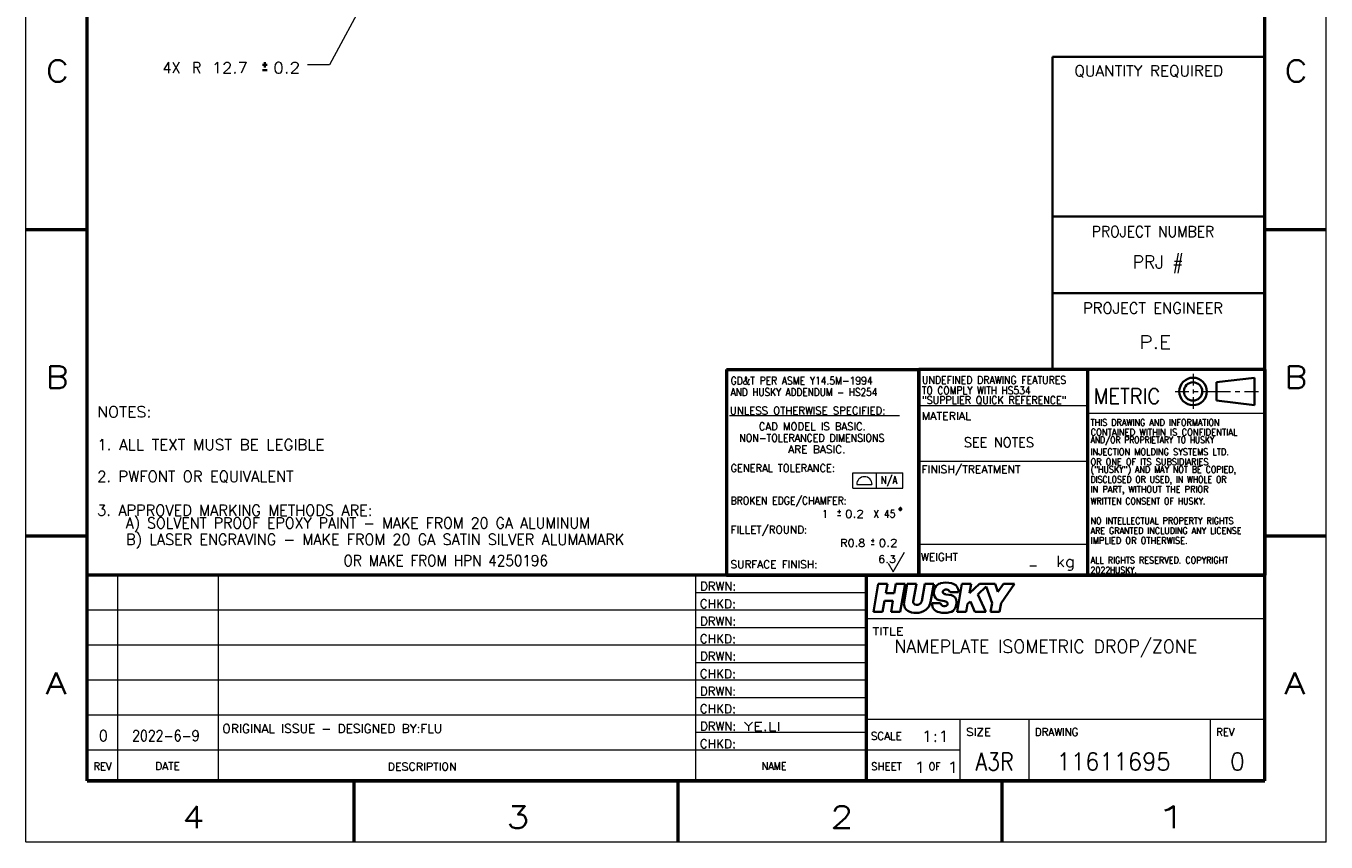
# Model space of a CAD drawing. Header units: millimetres. Extents: x 0 to 297, y 0 to 420.
# Tile 1 of 21: x 0 to 297, y 0 to 187. Entities that reach past the tile are written whole.
import ezdxf

# ---------------------------------------------------------------- set-up
doc = ezdxf.new("R2010")
doc.units = ezdxf.units.MM
doc.layers.add('1', color=7, linetype='Continuous')
doc.styles.add('blockfont', font='simplex.shx')
doc.styles.add('pwfont', font='simplex.shx')

msp = doc.modelspace()

# ---------------------------------------------------------------- linework, layer by layer
at = {"layer": '1', "color": 7, "linetype": 'Continuous', "lineweight": 13}
for p, q in [((0, 0), (0, 420)), ((297, 0), (297, 420)), ((297, 0), (0, 0))]:
    msp.add_line(p, q, dxfattribs=at)
at = {"layer": '1', "color": 7, "linetype": 'Continuous', "lineweight": 50}
for p, q in [((14, 14), (14, 406)), ((283, 14), (283, 406)), ((0, 140), (14, 140)), ((283, 140), (297, 140)), ((160, 108), (160, 61)), ((160, 108), (204, 108)), ((204, 61), (204, 108)), ((242.5, 108), (204, 108)), ((204, 108), (204, 61)), ((283, 108), (242.5, 108)), ((242.5, 108), (242.5, 61)), ((242.5, 108), (242.5, 61)), ((283, 108), (283, 61)), ((0, 70), (14, 70)), ((283, 70), (297, 70)), ((192, 61), (14, 61)), ((14, 14), (14, 61)), ((160, 61), (204, 61)), ((283, 61), (192, 61)), ((192, 14), (192, 61)), ((192, 14), (192, 61)), ((204, 61), (242.5, 61)), ((242.5, 61), (283, 61)), ((283, 14), (283, 61)), ((283, 14), (14, 14)), ((14, 14), (192, 14)), ((75, 0), (75, 14)), ((149, 0), (149, 14)), ((192, 14), (283, 14)), ((223, 0), (223, 14))]:
    msp.add_line(p, q, dxfattribs=at)
at = {"layer": '1', "color": 113, "linetype": 'Continuous', "lineweight": 13}
for p, q in [((77.7, 193.28), (69.31, 177.7)), ((69.31, 177.7), (64.31, 177.7)), ((266.63, 107), (266.63, 104.33)), ((262.52, 103), (265.69, 103)), ((266.63, 103.44), (266.63, 102.56)), ((266.63, 101.67), (266.63, 99)), ((266.75, 103), (267.81, 103)), ((268.86, 103), (275.21, 103)), ((276.26, 103), (277.32, 103)), ((278.38, 103), (281.55, 103)), ((242.5, 99.75), (204, 99.75)), ((160.7, 97.53), (199.55, 97.53)), ((283, 98), (242.5, 98)), ((242.5, 87), (204, 87)), ((198.11, 61.78), (200.71, 66.28)), ((242.5, 68), (204, 68)), ((196.98, 63.75), (198.11, 61.78)), ((21, 14), (21, 61)), ((44, 14), (44, 61)), ((153, 14), (153, 61)), ((192, 57), (153, 57)), ((192, 53), (14, 53)), ((283, 51), (192, 51)), ((192, 49), (153, 49)), ((192, 45), (14, 45)), ((192, 41), (153, 41)), ((192, 37), (14, 37)), ((192, 33), (153, 33)), ((192, 29), (14, 29)), ((283, 28), (192, 28)), ((213.37, 27.82), (213.37, 14)), ((229.08, 28), (229.08, 14)), ((270.51, 28), (270.51, 14)), ((192, 25), (153, 25)), ((192, 21), (14, 21)), ((213.37, 21), (192, 21))]:
    msp.add_line(p, q, dxfattribs=at)
at = {"layer": '1', "color": 113, "linetype": 'Continuous', "lineweight": 35}
for p, q in [((54.56, 178.32), (54.56, 177.07)), ((55.06, 177.7), (54.06, 177.7)), ((54.06, 176.45), (55.06, 176.45)), ((271.97, 105.1), (280.68, 106.15)), ((271.97, 105.1), (271.97, 100.9)), ((280.68, 106.15), (280.68, 99.85)), ((280.68, 99.85), (271.97, 100.9))]:
    msp.add_line(p, q, dxfattribs=at)
at = {"layer": '1', "color": 7, "linetype": 'Continuous', "lineweight": 35}
for p, q in [((234.5, 179.5), (283, 179.5)), ((234.5, 179.5), (234.5, 108)), ((283, 179.5), (283, 108)), ((283, 143), (234.5, 143)), ((234.5, 125.5), (283, 125.5)), ((234.5, 108), (283, 108))]:
    msp.add_line(p, q, dxfattribs=at)
at = {"layer": '1', "color": 30, "linetype": 'Continuous', "lineweight": 13}
for p, q in [((188.92, 80.89), (188.92, 84.39)), ((188.92, 84.39), (200.35, 84.39)), ((194.34, 80.89), (194.34, 84.39)), ((200.35, 80.89), (200.35, 84.39)), ((188.92, 80.89), (200.35, 80.89)), ((189.79, 81.74), (193.27, 81.74)), ((186.13, 75.5), (185.43, 75.5)), ((185.43, 74.63), (186.13, 74.63)), ((185.78, 75.94), (185.78, 75.07)), ((193.81, 68.87), (193.11, 68.87)), ((193.46, 69.31), (193.46, 68.44)), ((193.11, 68), (193.81, 68))]:
    msp.add_line(p, q, dxfattribs=at)
at = {"layer": '1', "color": 1, "linetype": 'Continuous', "lineweight": 35}
for p, q in [((194.72, 58.99), (193.59, 52.6)), ((194.72, 58.99), (196.79, 58.99)), ((196.79, 58.99), (196.42, 56.87)), ((196.42, 56.87), (198.37, 56.87)), ((198.75, 58.99), (198.37, 56.87)), ((198.75, 58.99), (200.82, 58.99)), ((199.69, 52.6), (200.82, 58.99)), ((200.61, 54.8), (201.35, 58.99)), ((201.35, 58.99), (203.42, 58.99)), ((202.71, 55), (203.42, 58.99)), ((204.63, 55.04), (205.33, 58.99)), ((205.33, 58.99), (207.4, 58.99)), ((206.67, 54.86), (207.4, 58.99)), ((210.15, 56.62), (211.41, 56.4)), ((211.07, 57.1), (213.03, 57.1)), ((211.07, 57.1), (213.03, 57.1)), ((212.72, 52.6), (213.83, 58.99)), ((213.83, 58.99), (215.9, 58.99)), ((215.9, 58.99), (215.53, 56.87)), ((215.53, 56.87), (217.83, 58.99)), ((219.39, 58.38), (217.43, 56.57)), ((217.43, 56.57), (219.27, 52.6)), ((217.83, 58.99), (221.38, 58.99)), ((219.39, 58.38), (220.7, 54.62)), ((221.38, 58.99), (222.01, 57.17)), ((222.01, 57.17), (223.29, 58.99)), ((222.77, 54.62), (225.83, 58.99)), ((225.83, 58.99), (223.29, 58.99)), ((195.66, 52.6), (196.11, 55.11)), ((196.11, 55.11), (198.06, 55.11)), ((197.62, 52.6), (198.06, 55.11)), ((207, 54.57), (208.96, 54.57)), ((207, 54.57), (208.96, 54.57)), ((209.87, 55.05), (208.62, 55.27)), ((214.78, 52.6), (215.1, 54.42)), ((215.1, 54.42), (215.75, 55.02)), ((216.78, 52.6), (215.75, 55.02)), ((220.34, 52.6), (220.7, 54.62)), ((222.77, 54.62), (222.4, 52.6)), ((193.59, 52.6), (195.66, 52.6)), ((197.62, 52.6), (199.69, 52.6)), ((212.72, 52.6), (214.78, 52.6)), ((216.78, 52.6), (219.27, 52.6)), ((222.4, 52.6), (220.34, 52.6))]:
    msp.add_line(p, q, dxfattribs=at)
at = {"layer": '1', "color": 113, "linetype": 'Continuous', "lineweight": 35}
for radius in [3.15, 2.1]:
    msp.add_circle((266.63, 103), radius, dxfattribs=at)
at = {"layer": '1', "color": 30, "linetype": 'Continuous', "lineweight": 13}
msp.add_arc((191.54, 81.76), 1.75, 0, 180, dxfattribs=at)
at = {"layer": '1', "color": 1, "linetype": 'Continuous', "lineweight": 35}
for centre, radius, start, end in [((210.72, 56.83), 3.31, 155.1976, 181.7249), ((208.98, 56.79), 1.56, 182.333, 256.7321), ((209.31, 57.39), 1.79, 102.2913, 152.6591), ((210.18, 54.62), 4.69, 74.578, 105.422), ((209.86, 57.2), 0.427, 128.786, 194.3441), ((209.9, 57.22), 0.478, 195.3134, 249.2374), ((210.2, 56.74), 1, 64.3781, 127.8559), ((210.28, 57.64), 1.02, 238.0448, 262.9274), ((210.24, 56.89), 0.857, 14.603, 62.1887), ((211.14, 57.27), 1.9, 354.958, 81.1581), ((202.43, 54.41), 1.86, 167.8216, 249.5823), ((203.27, 56.18), 3.82, 247.0593, 315.2381), ((203.29, 54.87), 0.589, 167.8216, 249.5823), ((203.55, 55.43), 1.21, 247.0593, 315.2381), ((203.41, 55.35), 1.26, 322.7712, 345.947), ((203.96, 55.36), 2.76, 317.4172, 349.925), ((208.89, 54.4), 1.9, 174.958, 261.1581), ((209.79, 54.79), 0.857, 194.603, 242.1887), ((209.82, 54.93), 1, 244.3781, 307.8559), ((209.75, 54.03), 1.02, 58.0448, 82.9274), ((210.12, 54.45), 0.478, 15.3134, 69.2374), ((210.16, 54.47), 0.427, 308.786, 14.3441), ((211.05, 54.88), 1.56, 2.333, 76.7321), ((209.3, 54.85), 3.31, 335.1976, 1.7249), ((209.84, 57.05), 4.69, 254.578, 285.422), ((210.71, 54.28), 1.79, 282.2913, 332.6591)]:
    msp.add_arc(centre, radius, start, end, dxfattribs=at)
at = {"layer": '1', "color": 113, "linetype": 'Continuous', "lineweight": 35}
msp.add_open_spline([(199.7, 75.86), (199.82, 75.86), (199.96, 76.02), (199.96, 76.21), (199.82, 76.39), (199.7, 76.39), (199.56, 76.21), (199.56, 76.02), (199.7, 75.86)], degree=1, knots=[0, 0, 0.08239, 0.22538, 0.347435, 0.5, 0.58239, 0.734955, 0.85701, 1, 1], dxfattribs=at)

# ---------------------------------------------------------------- texts
at = {"layer": '1', "color": 3, "linetype": 'Continuous', "lineweight": 13, "attachment_point": 7, "line_spacing_factor": 0.903614, "style": 'pwfont'}
for s, insert, char_height in [('\\W1.1667;C', (4.51, 173.78), 5), ('\\W1.0190;QUANTITY REQUIRED', (239.52, 174.81), 2.5), ('\\W1.1667;C', (287.51, 173.78), 5), ('\\W0.9276;PROJECT NUMBER', (243.5, 138.31), 2.5), ('\\W0.9844;PROJECT ENGINEER', (241.5, 120.81), 2.5), ('\\W1.1667;B', (4.51, 103.78), 5), ('\\W1.1667;B', (287.51, 103.78), 5), ('\\W1.2353;A', (4.51, 33.78), 5), ('\\W1.2353;A', (287.51, 33.78), 5), ('\\W1.1667;4', (35.75, 3.18), 5), ('\\W1.2353;3', (109.75, 3.18), 5), ('\\W1.2353;2', (183.75, 3.18), 5), ('\\W1.9091;1', (257.75, 3.18), 5)]:
    msp.add_mtext(s, dxfattribs=dict(at, insert=insert, char_height=char_height))
at = {"layer": '1', "color": 113, "linetype": 'Continuous', "lineweight": 13, "attachment_point": 7, "line_spacing_factor": 0.903614, "style": 'pwfont'}
for s, insert, char_height in [('\\W0.9578;4X', (31.2, 175.75), 2.5), ('\\W0.9297;R', (37.95, 175.75), 2.5), ('\\W1.0970;12.7', (42.45, 175.75), 2.5), ('\\W1.1589;0.2', (56.45, 175.75), 2.5), ('\\W0.8791;GD&T PER ASME Y14.5M-1994', (160.99, 104.59), 1.75), ('\\W0.8686;TO COMPLY WITH HS534', (204.69, 102.37), 1.75), ('\\W0.8930;UNDEFINED DRAWING FEATURES', (204.69, 104.75), 1.75), ('\\W0.8524;AND HUSKY ADDENDUM - HS254', (160.99, 101.97), 1.75), ('\\W0.9057;"SUPPLIER QUICK REFERENCE"', (204.69, 99.99), 1.75), ('\\W0.9287;METRIC', (243.96, 100.18), 3.5), ('\\W0.9711;UNLESS OTHERWISE SPECIFIED:', (160.79, 97.74), 1.75), ('\\W1.0641;MATERIAL', (204.65, 96.52), 1.75), ('\\W0.8462;                          ', (160.79, 95.11), 1.75), ('\\W0.9683;CAD MODEL IS BASIC.', (167.41, 94.14), 1.75), ('\\W0.8970;THIS DRAWING AND INFORMATION', (243.21, 95.18), 1.5), ('\\W0.9023;NON-TOLERANCED DIMENSIONS', (162.96, 91.51), 1.75), ('\\W1.0185;ARE BASIC.', (174.11, 88.89), 1.75), ('\\W0.8433;AND/OR PROPRIETARY TO HUSKY', (243.21, 90.68), 1.5), ('\\W0.9373;CONTAINED WITHIN IS CONFIDENTIAL', (243.21, 92.93), 1.5), ('\\W0.9138;INJECTION MOLDING SYSTEMS LTD.', (243.21, 88.43), 1.5), ('\\W0.9408;GENERAL TOLERANCE:', (160.97, 84.6), 1.75), ('\\W0.9108;OR ONE OF ITS SUBSIDIARIES', (243.21, 86.18), 1.5), ('\\W1.0353;FINISH/TREATMENT', (204.59, 83.77), 1.75), ('\\W0.8817;("HUSKY") AND MAY NOT BE COPIED,', (243.21, 83.93), 1.5), ('\\W0.8606;DISCLOSED OR USED, IN WHOLE OR', (243.21, 81.68), 1.5), ('\\W0.9108;IN PART, WITHOUT THE PRIOR', (243.21, 79.43), 1.5), ('\\W0.8912;BROKEN EDGE/CHAMFER:', (160.96, 76.59), 1.75), ('\\W0.8702;WRITTEN CONSENT OF HUSKY.', (243.21, 77.18), 1.5), ('\\W0.8876;X 45', (193.58, 74.15), 1.75), ('\\W0.9943;FILLET/ROUND:', (160.96, 69.95), 1.75), ('\\W0.8850;ARE GRANTED INCLUDING ANY LICENSE', (243.21, 70.43), 1.5), ('\\W0.8893;NO INTELLECTUAL PROPERTY RIGHTS', (243.21, 72.68), 1.5), ('\\W0.9222;IMPLIED OR OTHERWISE.', (243.21, 68.18), 1.5), ('\\W1.0205;WEIGHT', (204.44, 64.29), 1.75), ('\\W1.0055;SURFACE FINISH:', (160.96, 62.6), 1.75), ('\\W1.1074;kg', (235.34, 62.06), 2.5), ('\\W0.8959;ALL RIGHTS RESERVED. COPYRIGHT', (243.21, 63.68), 1.5), ('\\W0.8525;     HUSKY.', (243.21, 61.43), 1.5), ('\\W0.9809;DRWN:', (154, 57.47), 2), ('\\W1.0132;CHKD:', (153.94, 53.47), 2), ('\\W0.9809;DRWN:', (154, 49.47), 2), ('\\W1.2460;TITLE', (193.4, 47.28), 1.75), ('\\W1.0132;CHKD:', (153.94, 45.47), 2), ('\\W0.9809;DRWN:', (154, 41.47), 2), ('\\W1.0132;CHKD:', (153.94, 37.47), 2), ('\\W0.9809;DRWN:', (153.99, 33.47), 2), ('\\W1.0132;CHKD:', (153.94, 29.47), 2), ('\\W0.9809;DRWN:', (154, 25.47), 2), ('\\W0.9914;SCALE', (193.01, 23.37), 1.75), ('\\W1.1308;SIZE', (214.79, 24.28), 1.75), ('\\W0.9844;DRAWING', (230.48, 24.29), 1.75), ('\\W0.9556;REV', (271.93, 24.29), 1.75), ('\\W1.0132;CHKD:', (153.94, 21.47), 2), ('\\W0.9556;REV', (15.41, 16.43), 1.75), ('\\W1.0208;DATE', (29.48, 16.49), 1.75), ('\\W1.0550;DESCRIPTION', (82.64, 16.37), 1.75), ('\\W0.9074;NAME', (168.1, 16.49), 1.75), ('\\W0.9706;SHEET', (193.09, 16.41), 1.75), ('\\W0.9087;OF', (206.23, 16.41), 1.75)]:
    msp.add_mtext(s, dxfattribs=dict(at, insert=insert, char_height=char_height))
at = {"layer": '1', "color": 2, "linetype": 'Continuous', "lineweight": 13, "attachment_point": 7, "line_spacing_factor": 0.903614, "style": 'pwfont'}
for s, insert, char_height in [('\\W0.9505;PRJ #', (252.85, 130.08), 3), ('\\W1.1348;P.E', (254.33, 112.76), 3), ('\\W1.0594;NOTES:', (16.27, 97.09), 2.5), ('\\W1.0159;1. ALL TEXT MUST BE LEGIBLE', (16.27, 89.59), 2.5), ('\\W0.9851;2. PWFONT OR EQUIVALENT', (16.27, 82.09), 2.5), ('\\W0.9748;3. APPROVED MARKING METHODS ARE:', (16.27, 74.59), 2.5), ('\\W0.9480;    A) SOLVENT PROOF EPOXY PAINT - MAKE FROM 20 GA ALUMINUM', (16.27, 70.84), 2.5), ('\\W0.9639;    B) LASER ENGRAVING - MAKE FROM 20 GA SATIN SILVER ALUMAMARK', (16.27, 67.09), 2.5), ('\\W0.9103;OR MAKE FROM HPN 4250196', (72.54, 63.09), 2.5), ('\\W0.8781;     ', (16.27, 63.34), 2.5)]:
    msp.add_mtext(s, dxfattribs=dict(at, insert=insert, char_height=char_height))
at = {"layer": '1', "color": 30, "linetype": 'Continuous', "lineweight": 13, "attachment_point": 7, "line_spacing_factor": 0.903614}
for s, insert, char_height, style in [('\\W0.9600;SEE NOTES', (214.25, 90.24), 2.25, 'pwfont'), ('\\W0.8015;N/A', (195.31, 81.28), 1.75, 'pwfont'), ('\\W0.8643;1 ', (181.85, 74.15), 1.75, 'pwfont'), ('\\W1.1589;0.2', (187.1, 74.14), 1.75, 'pwfont'), ('\\W1.0809;R0.8', (186, 67.51), 1.75, 'pwfont'), ('\\W1.1589;0.2', (194.78, 67.51), 1.75, 'pwfont'), ('\\W1.0891;6.3', (194.69, 63.79), 1.75, 'pwfont'), ('\\W0.8010; - ', (227.6, 62.06), 2.5, 'pwfont'), ('\\W0.8906;2022', (243.18, 61.43), 1.5, 'blockfont'), ('\\W0.9698;NAMEPLATE ISOMETRIC DROP/ZONE', (198.37, 42.22), 3, 'pwfont'), ('\\W1.0228;ORIGINAL ISSUE - DESIGNED BY:FLU', (44.86, 24.94), 2, 'pwfont'), ('\\W1.3559;YE.LI', (164.01, 25.42), 2, 'pwfont'), ('\\W0.9844;0', (16.63, 23.06), 2.5, 'pwfont'), ('\\W0.8359;2022-6-9', (24.25, 23.06), 2.5, 'pwfont'), ('\\W1.1764;1:1', (204.6, 22.94), 2.5, 'pwfont'), ('\\W1.3125;1', (202.81, 15.83), 2.5, 'pwfont'), ('\\W1.3125;1', (210.34, 15.83), 2.5, 'pwfont'), ('\\W0.8613;A3R', (216.94, 16.38), 4, 'pwfont'), ('\\W0.9488;11611695', (235.48, 16.39), 4, 'pwfont'), ('\\W0.9844;0', (275.09, 16.39), 4, 'pwfont')]:
    msp.add_mtext(s, dxfattribs=dict(at, insert=insert, char_height=char_height, style=style))

doc.saveas('drawing.dxf')
